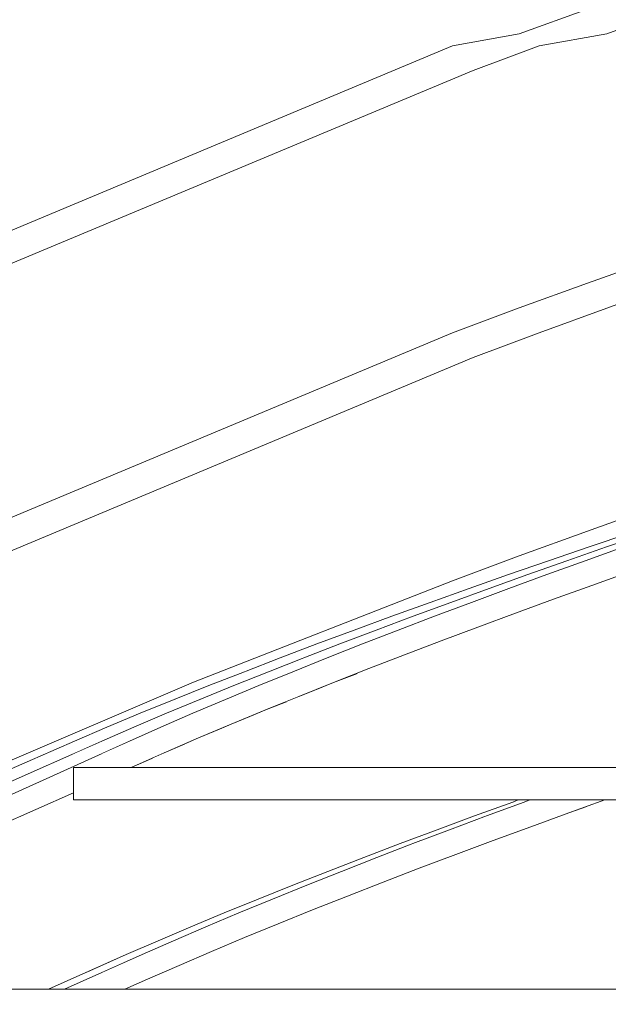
# Model space of a CAD drawing. Header units: centimetres. Extents: x 13236 to 130629, y -361 to 3059.
# Tile 38 of 71: x 76910 to 76955, y 421 to 497. Entities that reach past the tile are written whole.
import ezdxf

# ---------------------------------------------------------------- set-up
doc = ezdxf.new("R2010")
doc.units = ezdxf.units.CM
doc.header["$MEASUREMENT"] = 0
doc.linetypes.add('Wipeout_Contour', pattern=[100, 0, -100])
for name, color, linetype, lineweight in [('0_Nr_pióra__1', 7, 'Continuous', 13), ('0_Nr_pióra__103', 7, 'Continuous', 5), ('0_Nr_pióra__90', 7, 'Continuous', 13)]:
    doc.layers.add(name, color=color, linetype=linetype, lineweight=lineweight)
doc.layers.add('inw_schody zewnętrzne', color=7, linetype='Continuous')
doc.styles.add('STYL_AUTOMATYCZNY_1', font='GOTHIC.TTF')

# ---------------------------------------------------------------- blocks, each defined once
blk = doc.blocks.new('Wymiary_54_4', base_point=(76862.793, 422.309))
at = {"layer": '0_Nr_pióra__1', "linetype": 'Continuous'}
for p, q in [((76862.793, 422.309), (76847.793, 437.309)), ((76847.793, 437.309), (76877.793, 437.309)), ((76877.793, 437.309), (76862.793, 422.309))]:
    blk.add_line(p, q, dxfattribs=at)
at = {"layer": '0_Nr_pióra__1', "insert": (76826.263, 443.061), "char_height": 22.5, "attachment_point": 7, "style": 'STYL_AUTOMATYCZNY_1'}
blk.add_mtext('\\A1;{\\pql;\\fCentury Gothic|b0|i0|c238|p34;±0,00}', dxfattribs=at)

msp = doc.modelspace()

# ---------------------------------------------------------------- linework, layer by layer
at = {"layer": '0_Nr_pióra__103', "linetype": 'Continuous'}
for p, q in [((76948.458, 495.511), (76953.689, 497.413)), ((76955.173, 495.507), (76956.795, 496.091)), ((76943.352, 494.608), (76948.458, 495.511)), ((76950, 494.605), (76955.173, 495.507)), ((76870.978, 464.356), (76943.352, 494.608)), ((76944.95, 492.702), (76950, 494.605)), ((76870.597, 461.679), (76944.95, 492.702)), ((76953.689, 476.413), (76956.795, 477.518)), ((76948.458, 474.511), (76953.689, 476.413)), ((76955.173, 474.507), (76956.795, 475.091)), ((76943.352, 472.608), (76948.458, 474.511)), ((76950, 472.605), (76955.173, 474.507)), ((76944.95, 470.702), (76950, 472.605)), ((76953.689, 457.413), (76959.037, 459.316)), ((76948.458, 455.511), (76953.689, 457.413)), ((76953.816, 456.201), (76956.949, 457.263)), ((76955.153, 456.201), (76958.225, 457.263)), ((76950.718, 455.138), (76953.816, 456.201)), ((76952.116, 455.138), (76955.153, 456.201)), ((76953.513, 455.138), (76956.49, 456.201)), ((76943.352, 453.608), (76948.458, 455.511)), ((76947.657, 454.076), (76950.718, 455.138)), ((76949.115, 454.076), (76952.116, 455.138)), ((76950.573, 454.076), (76953.513, 455.138)), ((76954.034, 453.248), (76956.795, 454.231)), ((76944.635, 453.013), (76947.657, 454.076)), ((76946.152, 453.013), (76949.115, 454.076)), ((76947.669, 453.013), (76950.573, 454.076)), ((76941.653, 451.951), (76944.635, 453.013)), ((76943.228, 451.951), (76946.152, 453.013)), ((76944.804, 451.951), (76947.669, 453.013)), ((76951.087, 452.185), (76954.034, 453.248)), ((76938.713, 450.888), (76941.653, 451.951)), ((76940.346, 450.888), (76943.228, 451.951)), ((76941.979, 450.888), (76944.804, 451.951)), ((76948.176, 451.123), (76951.087, 452.185)), ((76935.815, 449.826), (76938.713, 450.888)), ((76937.505, 449.826), (76940.346, 450.888)), ((76939.195, 449.826), (76941.979, 450.888)), ((76945.304, 450.06), (76948.176, 451.123)), ((76942.472, 448.998), (76945.304, 450.06)), ((76939.681, 447.935), (76942.472, 448.998)), ((76914.293, 436.809), (76914.293, 439.309)), ((76914.293, 436.809), (76915.238, 436.809))]:
    msp.add_line(p, q, dxfattribs=at)

# ---------------------------------------------------------------- wipeouts: each hides what was drawn before it
at = {"linetype": 'Wipeout_Contour', "ltscale": 384684.378359}
msp.add_wipeout([(76933.383, 445.472), (76936.442, 439.309), (76937.863, 439.309), (76936.039, 446.521), (76934.229, 445.81)], dxfattribs=at)
at = {"linetype": 'Wipeout_Contour', "ltscale": 1308063.765614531}
msp.add_wipeout([(76918.249, 422.309), (77002.486, 422.309), (77002.486, 436.309), (76953.628, 436.309), (76952.282, 435.826), (76949.354, 434.763), (76946.464, 433.701), (76943.613, 432.638), (76940.803, 431.576), (76938.035, 430.513), (76935.311, 429.451), (76932.632, 428.388), (76929.999, 427.326), (76927.414, 426.263), (76924.878, 425.201), (76922.392, 424.138), (76919.967, 423.076)], dxfattribs=at).dxf.layer = 'inw_schody zewnętrzne'

# ---------------------------------------------------------------- next in the draw order: wipeouts: each hides what was drawn before it
at = {"linetype": 'Wipeout_Contour', "ltscale": 230810.706426}
msp.add_wipeout([(76933.759, 447.701), (76936.933, 446.873), (76936.455, 448.763)], dxfattribs=at)
at = {"linetype": 'Wipeout_Contour', "ltscale": 307743.540176}
msp.add_wipeout([(76933.383, 445.472), (76933.307, 445.441), (76934.832, 439.309), (76936.442, 439.309)], dxfattribs=at)
at = {"linetype": 'Wipeout_Contour', "ltscale": 307849.630815}
msp.add_wipeout([(76953.628, 436.309), (76968.062, 436.309), (76968.062, 436.809), (76955.023, 436.809)], dxfattribs=at).dxf.layer = 'inw_schody zewnętrzne'

# ---------------------------------------------------------------- next in the draw order: wipeouts: each hides what was drawn before it
at = {"linetype": 'Wipeout_Contour', "ltscale": 230806.933306}
msp.add_wipeout([(76934.709, 448.763), (76931.958, 447.701), (76936.455, 448.763)], dxfattribs=at)
at = {"linetype": 'Wipeout_Contour', "ltscale": 230863.451642}
msp.add_wipeout([(76952.018, 436.809), (76952.282, 435.826), (76955.023, 436.809)], dxfattribs=at)

# ---------------------------------------------------------------- next in the draw order: wipeouts: each hides what was drawn before it
at = {"linetype": 'Wipeout_Contour', "ltscale": 230801.63616}
msp.add_wipeout([(76930.157, 447.701), (76934.709, 448.763), (76932.963, 448.763)], dxfattribs=at)
at = {"linetype": 'Wipeout_Contour', "ltscale": 307807.342059}
msp.add_wipeout([(76949.278, 436.809), (76948.853, 436.654), (76952.282, 435.826), (76952.018, 436.809)], dxfattribs=at)

# ---------------------------------------------------------------- next in the draw order: wipeouts: each hides what was drawn before it
at = {"linetype": 'Wipeout_Contour', "ltscale": 230809.165534}
msp.add_wipeout([(76933.759, 447.701), (76934.229, 445.81), (76936.933, 446.873)], dxfattribs=at)
at = {"linetype": 'Wipeout_Contour', "ltscale": 230848.327344}
msp.add_wipeout([(76948.396, 436.809), (76947.966, 436.654), (76948.52, 436.809)], dxfattribs=at)

# ---------------------------------------------------------------- next in the draw order: linework, layer by layer
at = {"layer": '0_Nr_pióra__103', "linetype": 'Continuous'}
msp.add_line((76936.933, 446.873), (76939.681, 447.935), dxfattribs=at)

# ---------------------------------------------------------------- next in the draw order: wipeouts: each hides what was drawn before it
at = {"linetype": 'Wipeout_Contour', "ltscale": 230806.182432}
msp.add_wipeout([(76931.958, 447.701), (76933.759, 447.701), (76936.455, 448.763)], dxfattribs=at)
at = {"linetype": 'Wipeout_Contour', "ltscale": 384670.015894}
msp.add_wipeout([(76931.571, 444.748), (76930.699, 444.393), (76933.181, 439.309), (76934.832, 439.309), (76933.307, 445.441)], dxfattribs=at)
at = {"linetype": 'Wipeout_Contour', "ltscale": 230854.544904}
msp.add_wipeout([(76948.853, 436.654), (76949.354, 434.763), (76952.282, 435.826)], dxfattribs=at)

# ---------------------------------------------------------------- next in the draw order: linework, layer by layer
at = {"layer": '0_Nr_pióra__103', "linetype": 'Continuous'}
msp.add_line((76936.455, 448.763), (76939.195, 449.826), dxfattribs=at)

# ---------------------------------------------------------------- next in the draw order: wipeouts: each hides what was drawn before it
at = {"linetype": 'Wipeout_Contour', "ltscale": 230800.839788}
msp.add_wipeout([(76934.709, 448.763), (76930.157, 447.701), (76931.958, 447.701)], dxfattribs=at)
at = {"linetype": 'Wipeout_Contour', "ltscale": 307731.918198}
msp.add_wipeout([(76930.621, 444.361), (76931.856, 439.309), (76933.181, 439.309), (76930.699, 444.393)], dxfattribs=at)
at = {"linetype": 'Wipeout_Contour', "ltscale": 307799.476833}
msp.add_wipeout([(76948.52, 436.809), (76947.966, 436.654), (76948.853, 436.654), (76949.278, 436.809)], dxfattribs=at)

# ---------------------------------------------------------------- next in the draw order: linework, layer by layer
at = {"layer": '0_Nr_pióra__103', "linetype": 'Continuous'}
for p, q in [((76932.963, 448.763), (76935.815, 449.826)), ((76934.709, 448.763), (76937.505, 449.826))]:
    msp.add_line(p, q, dxfattribs=at)

# ---------------------------------------------------------------- next in the draw order: wipeouts: each hides what was drawn before it
at = {"linetype": 'Wipeout_Contour', "ltscale": 230802.637999}
msp.add_wipeout([(76931.109, 446.638), (76934.229, 445.81), (76933.759, 447.701)], dxfattribs=at)
at = {"linetype": 'Wipeout_Contour', "ltscale": 384655.914814}
msp.add_wipeout([(76928.063, 443.314), (76929.983, 439.309), (76931.856, 439.309), (76930.621, 444.361), (76928.96, 443.685)], dxfattribs=at)
at = {"linetype": 'Wipeout_Contour', "ltscale": 230848.421119}
msp.add_wipeout([(76948.396, 436.809), (76947.925, 436.809), (76947.966, 436.654)], dxfattribs=at)

# ---------------------------------------------------------------- next in the draw order: wipeouts: each hides what was drawn before it
at = {"linetype": 'Wipeout_Contour', "ltscale": 230798.77506}
msp.add_wipeout([(76929.254, 446.638), (76933.759, 447.701), (76931.958, 447.701)], dxfattribs=at)
at = {"linetype": 'Wipeout_Contour', "ltscale": 307720.50983}
msp.add_wipeout([(76927.982, 443.28), (76928.935, 439.309), (76929.983, 439.309), (76928.063, 443.314)], dxfattribs=at)
at = {"linetype": 'Wipeout_Contour', "ltscale": 230847.525741}
msp.add_wipeout([(76945.971, 435.591), (76949.354, 434.763), (76948.853, 436.654)], dxfattribs=at)

# ---------------------------------------------------------------- next in the draw order: wipeouts: each hides what was drawn before it
at = {"linetype": 'Wipeout_Contour', "ltscale": 230793.313699}
msp.add_wipeout([(76927.399, 446.638), (76931.958, 447.701), (76930.157, 447.701)], dxfattribs=at)
at = {"linetype": 'Wipeout_Contour', "ltscale": 384642.083749}
msp.add_wipeout([(76925.475, 442.233), (76926.852, 439.309), (76928.935, 439.309), (76927.982, 443.28), (76926.396, 442.623)], dxfattribs=at)
at = {"linetype": 'Wipeout_Contour', "ltscale": 230845.317108}
msp.add_wipeout([(76945.051, 435.591), (76948.853, 436.654), (76947.966, 436.654)], dxfattribs=at)

# ---------------------------------------------------------------- next in the draw order: wipeouts: each hides what was drawn before it
at = {"linetype": 'Wipeout_Contour', "ltscale": 230801.134813}
msp.add_wipeout([(76931.109, 446.638), (76931.571, 444.748), (76934.229, 445.81)], dxfattribs=at)
at = {"linetype": 'Wipeout_Contour', "ltscale": 307709.320361}
msp.add_wipeout([(76925.392, 442.198), (76926.073, 439.309), (76926.852, 439.309), (76925.475, 442.233)], dxfattribs=at)
at = {"linetype": 'Wipeout_Contour', "ltscale": 230847.507623}
msp.add_wipeout([(76947.886, 436.809), (76947.966, 436.654), (76947.925, 436.809)], dxfattribs=at)
at = {"linetype": 'Wipeout_Contour', "ltscale": 230845.826514}
msp.add_wipeout([(76945.971, 435.591), (76946.464, 433.701), (76949.354, 434.763)], dxfattribs=at)

# ---------------------------------------------------------------- next in the draw order: linework, layer by layer
at = {"layer": '0_Nr_pióra__103', "linetype": 'Continuous'}
msp.add_line((76934.229, 445.81), (76936.933, 446.873), dxfattribs=at)

# ---------------------------------------------------------------- next in the draw order: wipeouts: each hides what was drawn before it
at = {"linetype": 'Wipeout_Contour', "ltscale": 230798.102289}
msp.add_wipeout([(76929.254, 446.638), (76931.109, 446.638), (76933.759, 447.701)], dxfattribs=at)
at = {"linetype": 'Wipeout_Contour', "ltscale": 384628.531254}
msp.add_wipeout([(76922.938, 441.153), (76923.79, 439.309), (76926.073, 439.309), (76925.392, 442.198), (76923.883, 441.56)], dxfattribs=at)
at = {"linetype": 'Wipeout_Contour', "ltscale": 230843.834771}
msp.add_wipeout([(76945.051, 435.591), (76945.971, 435.591), (76948.853, 436.654)], dxfattribs=at)

# ---------------------------------------------------------------- next in the draw order: linework, layer by layer
at = {"layer": '0_Nr_pióra__103', "linetype": 'Continuous'}
msp.add_line((76933.759, 447.701), (76936.455, 448.763), dxfattribs=at)

# ---------------------------------------------------------------- next in the draw order: wipeouts: each hides what was drawn before it
at = {"linetype": 'Wipeout_Contour', "ltscale": 230792.596457}
msp.add_wipeout([(76927.399, 446.638), (76929.254, 446.638), (76931.958, 447.701)], dxfattribs=at)
at = {"linetype": 'Wipeout_Contour', "ltscale": 307698.351973}
msp.add_wipeout([(76922.853, 441.116), (76923.27, 439.309), (76923.79, 439.309), (76922.938, 441.153)], dxfattribs=at)
at = {"linetype": 'Wipeout_Contour', "ltscale": 384737.405836}
msp.add_wipeout([(76945.329, 436.809), (76944.733, 436.809), (76945.051, 435.591), (76947.966, 436.654), (76947.886, 436.809)], dxfattribs=at)

# ---------------------------------------------------------------- next in the draw order: linework, layer by layer
at = {"layer": '0_Nr_pióra__103', "linetype": 'Continuous'}
for p, q in [((76930.157, 447.701), (76932.963, 448.763)), ((76931.958, 447.701), (76934.709, 448.763))]:
    msp.add_line(p, q, dxfattribs=at)

# ---------------------------------------------------------------- next in the draw order: wipeouts: each hides what was drawn before it
at = {"linetype": 'Wipeout_Contour', "ltscale": 230794.708197}
msp.add_wipeout([(76928.506, 445.576), (76931.571, 444.748), (76931.109, 446.638)], dxfattribs=at)
at = {"linetype": 'Wipeout_Contour', "ltscale": 384615.265544}
msp.add_wipeout([(76920.452, 440.071), (76920.797, 439.309), (76923.27, 439.309), (76922.853, 441.116), (76921.42, 440.498)], dxfattribs=at)
at = {"linetype": 'Wipeout_Contour', "ltscale": 230838.891511}
msp.add_wipeout([(76943.127, 434.529), (76946.464, 433.701), (76945.971, 435.591)], dxfattribs=at)

# ---------------------------------------------------------------- next in the draw order: wipeouts: each hides what was drawn before it
at = {"linetype": 'Wipeout_Contour', "ltscale": 230790.757535}
msp.add_wipeout([(76926.598, 445.576), (76931.109, 446.638), (76929.254, 446.638)], dxfattribs=at)
at = {"linetype": 'Wipeout_Contour', "ltscale": 307687.587062}
msp.add_wipeout([(76920.364, 440.032), (76920.528, 439.309), (76920.797, 439.309), (76920.452, 440.071)], dxfattribs=at)
at = {"linetype": 'Wipeout_Contour', "ltscale": 230836.63461}
msp.add_wipeout([(76942.175, 434.529), (76945.971, 435.591), (76945.051, 435.591)], dxfattribs=at)

# ---------------------------------------------------------------- next in the draw order: wipeouts: each hides what was drawn before it
at = {"linetype": 'Wipeout_Contour', "ltscale": 230785.134787}
msp.add_wipeout([(76924.689, 445.576), (76929.254, 446.638), (76927.399, 446.638)], dxfattribs=at)
at = {"linetype": 'Wipeout_Contour', "ltscale": 307683.582321}
msp.add_wipeout([(76918.728, 439.309), (76920.528, 439.309), (76920.364, 440.032), (76919.01, 439.435)], dxfattribs=at)
at = {"linetype": 'Wipeout_Contour', "ltscale": 230837.936122}
msp.add_wipeout([(76944.427, 436.809), (76945.051, 435.591), (76944.733, 436.809)], dxfattribs=at)
at = {"linetype": 'Wipeout_Contour', "ltscale": 230837.224673}
msp.add_wipeout([(76943.127, 434.529), (76943.613, 432.638), (76946.464, 433.701)], dxfattribs=at)

# ---------------------------------------------------------------- next in the draw order: wipeouts: each hides what was drawn before it
at = {"linetype": 'Wipeout_Contour', "ltscale": 230793.243849}
msp.add_wipeout([(76928.506, 445.576), (76928.96, 443.685), (76931.571, 444.748)], dxfattribs=at)
at = {"linetype": 'Wipeout_Contour', "ltscale": 230835.206353}
msp.add_wipeout([(76942.175, 434.529), (76943.127, 434.529), (76945.971, 435.591)], dxfattribs=at)

# ---------------------------------------------------------------- next in the draw order: linework, layer by layer
at = {"layer": '0_Nr_pióra__103', "linetype": 'Continuous'}
msp.add_line((76931.571, 444.748), (76934.229, 445.81), dxfattribs=at)

# ---------------------------------------------------------------- next in the draw order: wipeouts: each hides what was drawn before it
at = {"linetype": 'Wipeout_Contour', "ltscale": 230790.163379}
msp.add_wipeout([(76926.598, 445.576), (76928.506, 445.576), (76931.109, 446.638)], dxfattribs=at)
at = {"linetype": 'Wipeout_Contour', "ltscale": 307778.195722}
msp.add_wipeout([(76941.589, 436.809), (76942.175, 434.529), (76945.051, 435.591), (76944.427, 436.809)], dxfattribs=at)

# ---------------------------------------------------------------- next in the draw order: linework, layer by layer
at = {"layer": '0_Nr_pióra__103', "linetype": 'Continuous'}
msp.add_line((76931.109, 446.638), (76933.759, 447.701), dxfattribs=at)

# ---------------------------------------------------------------- next in the draw order: wipeouts: each hides what was drawn before it
at = {"linetype": 'Wipeout_Contour', "ltscale": 230784.497202}
msp.add_wipeout([(76924.689, 445.576), (76926.598, 445.576), (76929.254, 446.638)], dxfattribs=at)
at = {"linetype": 'Wipeout_Contour', "ltscale": 230830.377044}
msp.add_wipeout([(76940.325, 433.466), (76943.613, 432.638), (76943.127, 434.529)], dxfattribs=at)

# ---------------------------------------------------------------- next in the draw order: linework, layer by layer
at = {"layer": '0_Nr_pióra__103', "linetype": 'Continuous'}
for p, q in [((76927.399, 446.638), (76930.157, 447.701)), ((76929.254, 446.638), (76931.958, 447.701))]:
    msp.add_line(p, q, dxfattribs=at)

# ---------------------------------------------------------------- next in the draw order: wipeouts: each hides what was drawn before it
at = {"linetype": 'Wipeout_Contour', "ltscale": 230786.921112}
msp.add_wipeout([(76925.951, 444.513), (76928.96, 443.685), (76928.506, 445.576)], dxfattribs=at)
at = {"linetype": 'Wipeout_Contour', "ltscale": 230828.073141}
msp.add_wipeout([(76939.341, 433.466), (76943.127, 434.529), (76942.175, 434.529)], dxfattribs=at)

# ---------------------------------------------------------------- next in the draw order: wipeouts: each hides what was drawn before it
at = {"linetype": 'Wipeout_Contour', "ltscale": 230782.884886}
msp.add_wipeout([(76923.991, 444.513), (76928.506, 445.576), (76926.598, 445.576)], dxfattribs=at)
at = {"linetype": 'Wipeout_Contour', "ltscale": 230828.509445}
msp.add_wipeout([(76941.026, 436.809), (76942.175, 434.529), (76941.589, 436.809)], dxfattribs=at)
at = {"linetype": 'Wipeout_Contour', "ltscale": 230828.743821}
msp.add_wipeout([(76940.325, 433.466), (76940.803, 431.576), (76943.613, 432.638)], dxfattribs=at)

# ---------------------------------------------------------------- next in the draw order: wipeouts: each hides what was drawn before it
at = {"linetype": 'Wipeout_Contour', "ltscale": 230777.103662}
msp.add_wipeout([(76922.031, 444.513), (76926.598, 445.576), (76924.689, 445.576)], dxfattribs=at)
at = {"linetype": 'Wipeout_Contour', "ltscale": 230826.699877}
msp.add_wipeout([(76939.341, 433.466), (76940.325, 433.466), (76943.127, 434.529)], dxfattribs=at)

# ---------------------------------------------------------------- next in the draw order: wipeouts: each hides what was drawn before it
at = {"linetype": 'Wipeout_Contour', "ltscale": 230785.496714}
msp.add_wipeout([(76925.951, 444.513), (76926.396, 442.623), (76928.96, 443.685)], dxfattribs=at)
at = {"linetype": 'Wipeout_Contour', "ltscale": 307766.050408}
msp.add_wipeout([(76938.496, 436.809), (76939.341, 433.466), (76942.175, 434.529), (76941.026, 436.809)], dxfattribs=at)

# ---------------------------------------------------------------- next in the draw order: linework, layer by layer
at = {"layer": '0_Nr_pióra__103', "linetype": 'Continuous'}
msp.add_line((76928.96, 443.685), (76931.571, 444.748), dxfattribs=at)

# ---------------------------------------------------------------- next in the draw order: wipeouts: each hides what was drawn before it
at = {"linetype": 'Wipeout_Contour', "ltscale": 230782.36978}
msp.add_wipeout([(76923.991, 444.513), (76925.951, 444.513), (76928.506, 445.576)], dxfattribs=at)
at = {"linetype": 'Wipeout_Contour', "ltscale": 230821.986733}
msp.add_wipeout([(76940.325, 433.466), (76937.565, 432.404), (76940.803, 431.576)], dxfattribs=at)

# ---------------------------------------------------------------- next in the draw order: linework, layer by layer
at = {"layer": '0_Nr_pióra__103', "linetype": 'Continuous'}
msp.add_line((76928.506, 445.576), (76931.109, 446.638), dxfattribs=at)

# ---------------------------------------------------------------- next in the draw order: wipeouts: each hides what was drawn before it
at = {"linetype": 'Wipeout_Contour', "ltscale": 230776.546187}
msp.add_wipeout([(76922.031, 444.513), (76923.991, 444.513), (76926.598, 445.576)], dxfattribs=at)
at = {"linetype": 'Wipeout_Contour', "ltscale": 230819.637132}
msp.add_wipeout([(76936.55, 432.404), (76940.325, 433.466), (76939.341, 433.466)], dxfattribs=at)

# ---------------------------------------------------------------- next in the draw order: linework, layer by layer
at = {"layer": '0_Nr_pióra__103', "linetype": 'Continuous'}
for p, q in [((76923.511, 445.836), (76943.352, 453.608)), ((76924.689, 445.576), (76927.399, 446.638)), ((76926.598, 445.576), (76929.254, 446.638))]:
    msp.add_line(p, q, dxfattribs=at)

# ---------------------------------------------------------------- next in the draw order: wipeouts: each hides what was drawn before it
at = {"linetype": 'Wipeout_Contour', "ltscale": 230779.280764}
msp.add_wipeout([(76923.447, 443.451), (76926.396, 442.623), (76925.951, 444.513)], dxfattribs=at)
at = {"linetype": 'Wipeout_Contour', "ltscale": 230819.233309}
msp.add_wipeout([(76937.683, 436.809), (76939.341, 433.466), (76938.496, 436.809)], dxfattribs=at)
at = {"linetype": 'Wipeout_Contour', "ltscale": 230820.388336}
msp.add_wipeout([(76940.803, 431.576), (76937.565, 432.404), (76938.035, 430.513)], dxfattribs=at)

# ---------------------------------------------------------------- next in the draw order: wipeouts: each hides what was drawn before it
at = {"linetype": 'Wipeout_Contour', "ltscale": 230775.161193}
msp.add_wipeout([(76921.435, 443.451), (76925.951, 444.513), (76923.991, 444.513)], dxfattribs=at)
at = {"linetype": 'Wipeout_Contour', "ltscale": 230818.319721}
msp.add_wipeout([(76940.325, 433.466), (76936.55, 432.404), (76937.565, 432.404)], dxfattribs=at)

# ---------------------------------------------------------------- next in the draw order: wipeouts: each hides what was drawn before it
at = {"linetype": 'Wipeout_Contour', "ltscale": 230769.224486}
msp.add_wipeout([(76919.424, 443.451), (76923.991, 444.513), (76922.031, 444.513)], dxfattribs=at)
at = {"linetype": 'Wipeout_Contour', "ltscale": 307754.091116}
msp.add_wipeout([(76935.454, 436.809), (76936.55, 432.404), (76939.341, 433.466), (76937.683, 436.809)], dxfattribs=at)

# ---------------------------------------------------------------- next in the draw order: wipeouts: each hides what was drawn before it
at = {"linetype": 'Wipeout_Contour', "ltscale": 230777.897405}
msp.add_wipeout([(76923.447, 443.451), (76923.883, 441.56), (76926.396, 442.623)], dxfattribs=at)
at = {"linetype": 'Wipeout_Contour', "ltscale": 230813.724908}
msp.add_wipeout([(76934.849, 431.341), (76938.035, 430.513), (76937.565, 432.404)], dxfattribs=at)

# ---------------------------------------------------------------- next in the draw order: linework, layer by layer
at = {"layer": '0_Nr_pióra__103', "linetype": 'Continuous'}
msp.add_line((76926.396, 442.623), (76928.96, 443.685), dxfattribs=at)

# ---------------------------------------------------------------- next in the draw order: wipeouts: each hides what was drawn before it
at = {"linetype": 'Wipeout_Contour', "ltscale": 230774.725496}
msp.add_wipeout([(76921.435, 443.451), (76923.447, 443.451), (76925.951, 444.513)], dxfattribs=at)
at = {"linetype": 'Wipeout_Contour', "ltscale": 230811.330954}
msp.add_wipeout([(76936.55, 432.404), (76933.804, 431.341), (76937.565, 432.404)], dxfattribs=at)

# ---------------------------------------------------------------- next in the draw order: linework, layer by layer
at = {"layer": '0_Nr_pióra__103', "linetype": 'Continuous'}
msp.add_line((76925.951, 444.513), (76928.506, 445.576), dxfattribs=at)

# ---------------------------------------------------------------- next in the draw order: wipeouts: each hides what was drawn before it
at = {"linetype": 'Wipeout_Contour', "ltscale": 230768.747496}
msp.add_wipeout([(76919.424, 443.451), (76921.435, 443.451), (76923.991, 444.513)], dxfattribs=at)
at = {"linetype": 'Wipeout_Contour', "ltscale": 230810.113339}
msp.add_wipeout([(76935.454, 436.809), (76934.401, 436.809), (76936.55, 432.404)], dxfattribs=at)
at = {"linetype": 'Wipeout_Contour', "ltscale": 230812.162529}
msp.add_wipeout([(76934.849, 431.341), (76935.311, 429.451), (76938.035, 430.513)], dxfattribs=at)

# ---------------------------------------------------------------- next in the draw order: linework, layer by layer
at = {"layer": '0_Nr_pióra__103', "linetype": 'Continuous'}
for p, q in [((76922.031, 444.513), (76924.689, 445.576)), ((76923.991, 444.513), (76926.598, 445.576))]:
    msp.add_line(p, q, dxfattribs=at)

# ---------------------------------------------------------------- next in the draw order: wipeouts: each hides what was drawn before it
at = {"linetype": 'Wipeout_Contour', "ltscale": 230771.791093}
msp.add_wipeout([(76920.993, 442.388), (76923.883, 441.56), (76923.447, 443.451)], dxfattribs=at)
at = {"linetype": 'Wipeout_Contour', "ltscale": 230810.070193}
msp.add_wipeout([(76933.804, 431.341), (76934.849, 431.341), (76937.565, 432.404)], dxfattribs=at)

# ---------------------------------------------------------------- next in the draw order: wipeouts: each hides what was drawn before it
at = {"linetype": 'Wipeout_Contour', "ltscale": 230767.59046}
msp.add_wipeout([(76918.932, 442.388), (76923.447, 443.451), (76921.435, 443.451)], dxfattribs=at)
at = {"linetype": 'Wipeout_Contour', "ltscale": 307742.326537}
msp.add_wipeout([(76932.467, 436.809), (76933.804, 431.341), (76936.55, 432.404), (76934.401, 436.809)], dxfattribs=at)

# ---------------------------------------------------------------- next in the draw order: wipeouts: each hides what was drawn before it
at = {"linetype": 'Wipeout_Contour', "ltscale": 230761.501342}
msp.add_wipeout([(76919.424, 443.451), (76916.87, 442.388), (76921.435, 443.451)], dxfattribs=at)
at = {"linetype": 'Wipeout_Contour', "ltscale": 230805.595833}
msp.add_wipeout([(76932.178, 430.279), (76935.311, 429.451), (76934.849, 431.341)], dxfattribs=at)

# ---------------------------------------------------------------- next in the draw order: wipeouts: each hides what was drawn before it
at = {"linetype": 'Wipeout_Contour', "ltscale": 230770.449845}
msp.add_wipeout([(76920.993, 442.388), (76921.42, 440.498), (76923.883, 441.56)], dxfattribs=at)
at = {"linetype": 'Wipeout_Contour', "ltscale": 230803.158906}
msp.add_wipeout([(76931.103, 430.279), (76934.849, 431.341), (76933.804, 431.341)], dxfattribs=at)

# ---------------------------------------------------------------- next in the draw order: linework, layer by layer
at = {"layer": '0_Nr_pióra__103', "linetype": 'Continuous'}
msp.add_line((76923.883, 441.56), (76926.396, 442.623), dxfattribs=at)

# ---------------------------------------------------------------- next in the draw order: wipeouts: each hides what was drawn before it
at = {"linetype": 'Wipeout_Contour', "ltscale": 230767.234454}
msp.add_wipeout([(76918.932, 442.388), (76920.993, 442.388), (76923.447, 443.451)], dxfattribs=at)
at = {"linetype": 'Wipeout_Contour', "ltscale": 230801.155066}
msp.add_wipeout([(76931.182, 436.809), (76933.804, 431.341), (76932.467, 436.809)], dxfattribs=at)
at = {"linetype": 'Wipeout_Contour', "ltscale": 230804.070648}
msp.add_wipeout([(76932.178, 430.279), (76932.632, 428.388), (76935.311, 429.451)], dxfattribs=at)

# ---------------------------------------------------------------- next in the draw order: linework, layer by layer
at = {"layer": '0_Nr_pióra__103', "linetype": 'Continuous'}
msp.add_line((76923.447, 443.451), (76925.951, 444.513), dxfattribs=at)

# ---------------------------------------------------------------- next in the draw order: wipeouts: each hides what was drawn before it
at = {"linetype": 'Wipeout_Contour', "ltscale": 230761.105136}
msp.add_wipeout([(76921.435, 443.451), (76916.87, 442.388), (76918.932, 442.388)], dxfattribs=at)
at = {"linetype": 'Wipeout_Contour', "ltscale": 230801.955537}
msp.add_wipeout([(76931.103, 430.279), (76932.178, 430.279), (76934.849, 431.341)], dxfattribs=at)

# ---------------------------------------------------------------- next in the draw order: linework, layer by layer
at = {"layer": '0_Nr_pióra__103', "linetype": 'Continuous'}
for p, q in [((76919.424, 443.451), (76922.031, 444.513)), ((76921.435, 443.451), (76923.991, 444.513))]:
    msp.add_line(p, q, dxfattribs=at)

# ---------------------------------------------------------------- next in the draw order: wipeouts: each hides what was drawn before it
at = {"linetype": 'Wipeout_Contour', "ltscale": 230764.455965}
msp.add_wipeout([(76918.592, 441.326), (76921.42, 440.498), (76920.993, 442.388)], dxfattribs=at)
at = {"linetype": 'Wipeout_Contour', "ltscale": 307730.764941}
msp.add_wipeout([(76929.535, 436.809), (76931.103, 430.279), (76933.804, 431.341), (76931.182, 436.809)], dxfattribs=at)

# ---------------------------------------------------------------- next in the draw order: wipeouts: each hides what was drawn before it
at = {"linetype": 'Wipeout_Contour', "ltscale": 230760.176607}
msp.add_wipeout([(76918.932, 442.388), (76916.482, 441.326), (76920.993, 442.388)], dxfattribs=at)
at = {"linetype": 'Wipeout_Contour', "ltscale": 230797.603703}
msp.add_wipeout([(76929.554, 429.216), (76932.632, 428.388), (76932.178, 430.279)], dxfattribs=at)

# ---------------------------------------------------------------- next in the draw order: wipeouts: each hides what was drawn before it
at = {"linetype": 'Wipeout_Contour', "ltscale": 230753.938232}
msp.add_wipeout([(76914.371, 441.326), (76918.932, 442.388), (76916.87, 442.388)], dxfattribs=at)
at = {"linetype": 'Wipeout_Contour', "ltscale": 230795.125223}
msp.add_wipeout([(76928.449, 429.216), (76932.178, 430.279), (76931.103, 430.279)], dxfattribs=at)

# ---------------------------------------------------------------- next in the draw order: wipeouts: each hides what was drawn before it
at = {"linetype": 'Wipeout_Contour', "ltscale": 230763.157874}
msp.add_wipeout([(76918.592, 441.326), (76919.01, 439.435), (76921.42, 440.498)], dxfattribs=at)
at = {"linetype": 'Wipeout_Contour', "ltscale": 230792.363924}
msp.add_wipeout([(76928.029, 436.809), (76931.103, 430.279), (76929.535, 436.809)], dxfattribs=at)
at = {"linetype": 'Wipeout_Contour', "ltscale": 230796.116868}
msp.add_wipeout([(76929.554, 429.216), (76929.999, 427.326), (76932.632, 428.388)], dxfattribs=at)

# ---------------------------------------------------------------- next in the draw order: linework, layer by layer
at = {"layer": '0_Nr_pióra__103', "linetype": 'Continuous'}
msp.add_line((76921.42, 440.498), (76923.883, 441.56), dxfattribs=at)

# ---------------------------------------------------------------- next in the draw order: wipeouts: each hides what was drawn before it
at = {"linetype": 'Wipeout_Contour', "ltscale": 230759.900501}
msp.add_wipeout([(76920.993, 442.388), (76916.482, 441.326), (76918.592, 441.326)], dxfattribs=at)
at = {"linetype": 'Wipeout_Contour', "ltscale": 230793.979925}
msp.add_wipeout([(76928.449, 429.216), (76929.554, 429.216), (76932.178, 430.279)], dxfattribs=at)

# ---------------------------------------------------------------- next in the draw order: linework, layer by layer
at = {"layer": '0_Nr_pióra__103', "linetype": 'Continuous'}
msp.add_line((76920.993, 442.388), (76923.447, 443.451), dxfattribs=at)

# ---------------------------------------------------------------- next in the draw order: wipeouts: each hides what was drawn before it
at = {"linetype": 'Wipeout_Contour', "ltscale": 230753.623035}
msp.add_wipeout([(76914.371, 441.326), (76916.482, 441.326), (76918.932, 442.388)], dxfattribs=at)
at = {"linetype": 'Wipeout_Contour', "ltscale": 307719.414196}
msp.add_wipeout([(76926.661, 436.809), (76928.449, 429.216), (76931.103, 430.279), (76928.029, 436.809)], dxfattribs=at)

# ---------------------------------------------------------------- next in the draw order: linework, layer by layer
at = {"layer": '0_Nr_pióra__103', "linetype": 'Continuous'}
for p, q in [((76870.978, 442.356), (76943.352, 472.608)), ((76916.87, 442.388), (76919.424, 443.451)), ((76918.932, 442.388), (76921.435, 443.451))]:
    msp.add_line(p, q, dxfattribs=at)

# ---------------------------------------------------------------- next in the draw order: wipeouts: each hides what was drawn before it
at = {"linetype": 'Wipeout_Contour', "ltscale": 307675.710759}
msp.add_wipeout([(76916.452, 440.363), (76916.452, 440.198), (76919.01, 439.435), (76918.592, 441.326)], dxfattribs=at)
at = {"linetype": 'Wipeout_Contour', "ltscale": 230789.752641}
msp.add_wipeout([(76926.977, 428.154), (76929.999, 427.326), (76929.554, 429.216)], dxfattribs=at)

# ---------------------------------------------------------------- next in the draw order: wipeouts: each hides what was drawn before it
at = {"linetype": 'Wipeout_Contour', "ltscale": 307669.351982}
msp.add_wipeout([(76916.482, 441.326), (76914.293, 440.356), (76914.485, 440.358), (76918.592, 441.326)], dxfattribs=at)
at = {"linetype": 'Wipeout_Contour', "ltscale": 230787.234064}
msp.add_wipeout([(76925.844, 428.154), (76929.554, 429.216), (76928.449, 429.216)], dxfattribs=at)

# ---------------------------------------------------------------- next in the draw order: wipeouts: each hides what was drawn before it
at = {"linetype": 'Wipeout_Contour', "ltscale": 307660.798519}
msp.add_wipeout([(76912.313, 440.351), (76916.482, 441.326), (76914.371, 441.326), (76912.135, 440.349)], dxfattribs=at)
at = {"linetype": 'Wipeout_Contour', "ltscale": 230783.745244}
msp.add_wipeout([(76926.661, 436.809), (76924.944, 436.809), (76928.449, 429.216)], dxfattribs=at)
at = {"linetype": 'Wipeout_Contour', "ltscale": 230788.305295}
msp.add_wipeout([(76926.977, 428.154), (76927.414, 426.263), (76929.999, 427.326)], dxfattribs=at)

# ---------------------------------------------------------------- next in the draw order: wipeouts: each hides what was drawn before it
at = {"linetype": 'Wipeout_Contour', "ltscale": 307675.77025}
msp.add_wipeout([(76916.451, 439.309), (76918.728, 439.309), (76919.01, 439.435), (76916.452, 440.198)], dxfattribs=at)
at = {"linetype": 'Wipeout_Contour', "ltscale": 230786.147458}
msp.add_wipeout([(76925.844, 428.154), (76926.977, 428.154), (76929.554, 429.216)], dxfattribs=at)

# ---------------------------------------------------------------- next in the draw order: linework, layer by layer
at = {"layer": '0_Nr_pióra__103', "linetype": 'Continuous'}
for p, q in [((76914.293, 439.309), (76916.451, 439.309)), ((76916.451, 439.309), (77002.486, 439.309)), ((76918.728, 439.309), (76919.01, 439.435))]:
    msp.add_line(p, q, dxfattribs=at)

# ---------------------------------------------------------------- next in the draw order: wipeouts: each hides what was drawn before it
at = {"linetype": 'Wipeout_Contour', "ltscale": 230753.334587}
msp.add_wipeout([(76914.485, 440.358), (76916.452, 440.363), (76918.592, 441.326)], dxfattribs=at)
at = {"linetype": 'Wipeout_Contour', "ltscale": 307708.281819}
msp.add_wipeout([(76924.944, 436.809), (76923.847, 436.809), (76925.844, 428.154), (76928.449, 429.216)], dxfattribs=at)

# ---------------------------------------------------------------- next in the draw order: linework, layer by layer
at = {"layer": '0_Nr_pióra__103', "linetype": 'Continuous'}
for p, q in [((76918.592, 441.326), (76920.993, 442.388)), ((76918.723, 439.309), (76921.42, 440.498))]:
    msp.add_line(p, q, dxfattribs=at)

# ---------------------------------------------------------------- next in the draw order: wipeouts: each hides what was drawn before it
at = {"linetype": 'Wipeout_Contour', "ltscale": 230746.897197}
msp.add_wipeout([(76912.313, 440.351), (76914.293, 440.356), (76916.482, 441.326)], dxfattribs=at)
at = {"linetype": 'Wipeout_Contour', "ltscale": 230782.046699}
msp.add_wipeout([(76924.45, 427.091), (76927.414, 426.263), (76926.977, 428.154)], dxfattribs=at)

# ---------------------------------------------------------------- next in the draw order: linework, layer by layer
at = {"layer": '0_Nr_pióra__103', "linetype": 'Continuous'}
for p, q in [((76870.597, 439.679), (76944.95, 470.702)), ((76914.371, 441.326), (76916.87, 442.388)), ((76916.482, 441.326), (76918.932, 442.388))]:
    msp.add_line(p, q, dxfattribs=at)

# ---------------------------------------------------------------- next in the draw order: wipeouts: each hides what was drawn before it
at = {"linetype": 'Wipeout_Contour', "ltscale": 230779.489519}
msp.add_wipeout([(76923.289, 427.091), (76926.977, 428.154), (76925.844, 428.154)], dxfattribs=at)

# ---------------------------------------------------------------- next in the draw order: wipeouts: each hides what was drawn before it
at = {"linetype": 'Wipeout_Contour', "ltscale": 230775.304255}
msp.add_wipeout([(76923.847, 436.809), (76921.928, 436.809), (76925.844, 428.154)], dxfattribs=at)
at = {"linetype": 'Wipeout_Contour', "ltscale": 230780.63996}
msp.add_wipeout([(76924.45, 427.091), (76924.878, 425.201), (76927.414, 426.263)], dxfattribs=at)

# ---------------------------------------------------------------- next in the draw order: wipeouts: each hides what was drawn before it
at = {"linetype": 'Wipeout_Contour', "ltscale": 230778.462161}
msp.add_wipeout([(76923.289, 427.091), (76924.45, 427.091), (76926.977, 428.154)], dxfattribs=at)

# ---------------------------------------------------------------- next in the draw order: wipeouts: each hides what was drawn before it
at = {"linetype": 'Wipeout_Contour', "ltscale": 307697.375033}
msp.add_wipeout([(76921.928, 436.809), (76921.093, 436.809), (76923.289, 427.091), (76925.844, 428.154)], dxfattribs=at)

# ---------------------------------------------------------------- next in the draw order: wipeouts: each hides what was drawn before it
at = {"linetype": 'Wipeout_Contour', "ltscale": 230774.489853}
msp.add_wipeout([(76921.974, 426.029), (76924.878, 425.201), (76924.45, 427.091)], dxfattribs=at)

# ---------------------------------------------------------------- next in the draw order: wipeouts: each hides what was drawn before it
at = {"linetype": 'Wipeout_Contour', "ltscale": 230771.895601}
msp.add_wipeout([(76920.785, 426.029), (76924.45, 427.091), (76923.289, 427.091)], dxfattribs=at)

# ---------------------------------------------------------------- next in the draw order: wipeouts: each hides what was drawn before it
at = {"linetype": 'Wipeout_Contour', "ltscale": 230767.046077}
msp.add_wipeout([(76921.093, 436.809), (76918.985, 436.809), (76923.289, 427.091)], dxfattribs=at)
at = {"linetype": 'Wipeout_Contour', "ltscale": 230773.12482}
msp.add_wipeout([(76921.974, 426.029), (76922.392, 424.138), (76924.878, 425.201)], dxfattribs=at)

# ---------------------------------------------------------------- next in the draw order: wipeouts: each hides what was drawn before it
at = {"linetype": 'Wipeout_Contour', "ltscale": 230770.927983}
msp.add_wipeout([(76920.785, 426.029), (76921.974, 426.029), (76924.45, 427.091)], dxfattribs=at)

# ---------------------------------------------------------------- next in the draw order: wipeouts: each hides what was drawn before it
at = {"linetype": 'Wipeout_Contour', "ltscale": 307686.700794}
msp.add_wipeout([(76918.985, 436.809), (76918.402, 436.809), (76920.785, 426.029), (76923.289, 427.091)], dxfattribs=at)

# ---------------------------------------------------------------- next in the draw order: wipeouts: each hides what was drawn before it
at = {"linetype": 'Wipeout_Contour', "ltscale": 230767.092369}
msp.add_wipeout([(76919.556, 424.966), (76922.392, 424.138), (76921.974, 426.029)], dxfattribs=at)

# ---------------------------------------------------------------- next in the draw order: wipeouts: each hides what was drawn before it
at = {"linetype": 'Wipeout_Contour', "ltscale": 230764.470198}
msp.add_wipeout([(76918.347, 424.966), (76921.974, 426.029), (76920.785, 426.029)], dxfattribs=at)

# ---------------------------------------------------------------- next in the draw order: wipeouts: each hides what was drawn before it
at = {"linetype": 'Wipeout_Contour', "ltscale": 230758.971795}
msp.add_wipeout([(76918.402, 436.809), (76916.111, 436.809), (76920.785, 426.029)], dxfattribs=at)
at = {"linetype": 'Wipeout_Contour', "ltscale": 230765.777094}
msp.add_wipeout([(76919.556, 424.966), (76919.967, 423.076), (76922.392, 424.138)], dxfattribs=at)

# ---------------------------------------------------------------- next in the draw order: linework, layer by layer
at = {"layer": '0_Nr_pióra__103', "linetype": 'Continuous'}
msp.add_line((76915.238, 436.809), (77002.486, 436.809), dxfattribs=at)

# ---------------------------------------------------------------- next in the draw order: wipeouts: each hides what was drawn before it
at = {"linetype": 'Wipeout_Contour', "ltscale": 230763.568332}
msp.add_wipeout([(76918.347, 424.966), (76919.556, 424.966), (76921.974, 426.029)], dxfattribs=at)

# ---------------------------------------------------------------- next in the draw order: wipeouts: each hides what was drawn before it
at = {"linetype": 'Wipeout_Contour', "ltscale": 307677.211452}
msp.add_wipeout([(76919.556, 424.966), (76916.453, 423.579), (76916.453, 423.362), (76919.967, 423.076)], dxfattribs=at)

# ---------------------------------------------------------------- next in the draw order: wipeouts: each hides what was drawn before it
at = {"linetype": 'Wipeout_Contour', "ltscale": 307673.446736}
msp.add_wipeout([(76915.237, 423.579), (76915.379, 423.579), (76919.556, 424.966), (76918.347, 424.966)], dxfattribs=at)

# ---------------------------------------------------------------- next in the draw order: wipeouts: each hides what was drawn before it
at = {"linetype": 'Wipeout_Contour', "ltscale": 307676.255189}
msp.add_wipeout([(76916.452, 422.309), (76918.249, 422.309), (76919.967, 423.076), (76916.453, 423.362)], dxfattribs=at)

# ---------------------------------------------------------------- next in the draw order: wipeouts: each hides what was drawn before it
at = {"linetype": 'Wipeout_Contour', "ltscale": 540334.552071}
msp.add_wipeout([(77226.313, 136.309), (76812.223, 136.309), (76812.223, -214.691), (77232.722, -214.691), (77510.722, -214.691), (77510.722, 436.309), (77226.313, 436.309)], dxfattribs=at).dxf.layer = 'inw_schody zewnętrzne'

# ---------------------------------------------------------------- next in the draw order: linework, layer by layer
at = {"layer": '0_Nr_pióra__1', "linetype": 'Continuous'}
msp.add_line((77027.138, 422.309), (76818.22, 422.309), dxfattribs=at)
at = {"layer": '0_Nr_pióra__103', "linetype": 'Continuous'}
for p, q in [((76870.978, 423.356), (76923.511, 445.836)), ((76870.833, 422.309), (76914.371, 441.326)), ((76873.587, 422.309), (76916.482, 441.326)), ((76876.464, 422.309), (76918.592, 441.326)), ((76880.157, 422.309), (76914.293, 437.356)), ((76945.051, 435.591), (76947.966, 436.654)), ((76945.971, 435.591), (76948.853, 436.654)), ((76947.966, 436.654), (76948.396, 436.809)), ((76948.853, 436.654), (76949.278, 436.809)), ((76952.282, 435.826), (76955.023, 436.809)), ((76942.175, 434.529), (76945.051, 435.591)), ((76943.127, 434.529), (76945.971, 435.591)), ((76949.354, 434.763), (76952.282, 435.826)), ((76946.464, 433.701), (76949.354, 434.763)), ((76939.341, 433.466), (76942.175, 434.529)), ((76940.325, 433.466), (76943.127, 434.529)), ((76936.55, 432.404), (76939.341, 433.466)), ((76937.565, 432.404), (76940.325, 433.466)), ((76943.613, 432.638), (76946.464, 433.701)), ((76933.804, 431.341), (76936.55, 432.404)), ((76934.849, 431.341), (76937.565, 432.404)), ((76940.803, 431.576), (76943.613, 432.638)), ((76938.035, 430.513), (76940.803, 431.576)), ((76931.103, 430.279), (76933.804, 431.341)), ((76932.178, 430.279), (76934.849, 431.341)), ((76928.449, 429.216), (76931.103, 430.279)), ((76929.554, 429.216), (76932.178, 430.279)), ((76935.311, 429.451), (76938.035, 430.513))]:
    msp.add_line(p, q, dxfattribs=at)
at = {"layer": '0_Nr_pióra__90', "linetype": 'Continuous'}
for p, q in [((76932.632, 428.388), (76935.311, 429.451)), ((76925.844, 428.154), (76928.449, 429.216)), ((76926.977, 428.154), (76929.554, 429.216)), ((76923.289, 427.091), (76925.844, 428.154)), ((76924.45, 427.091), (76926.977, 428.154)), ((76929.999, 427.326), (76932.632, 428.388)), ((76920.785, 426.029), (76923.289, 427.091)), ((76921.974, 426.029), (76924.45, 427.091)), ((76927.414, 426.263), (76929.999, 427.326)), ((76918.347, 424.966), (76920.785, 426.029)), ((76919.556, 424.966), (76921.974, 426.029)), ((76924.878, 425.201), (76927.414, 426.263)), ((76912.39, 422.309), (76918.347, 424.966)), ((76913.611, 422.309), (76919.556, 424.966)), ((76922.392, 424.138), (76924.878, 425.201)), ((76919.967, 423.076), (76922.392, 424.138)), ((76918.249, 422.309), (76919.967, 423.076))]:
    msp.add_line(p, q, dxfattribs=at)

# ---------------------------------------------------------------- next in the draw order: block references
at = {"linetype": 'Continuous'}
msp.add_blockref('Wymiary_54_4', (76862.793, 422.309), dxfattribs=at)

doc.saveas('drawing.dxf')
